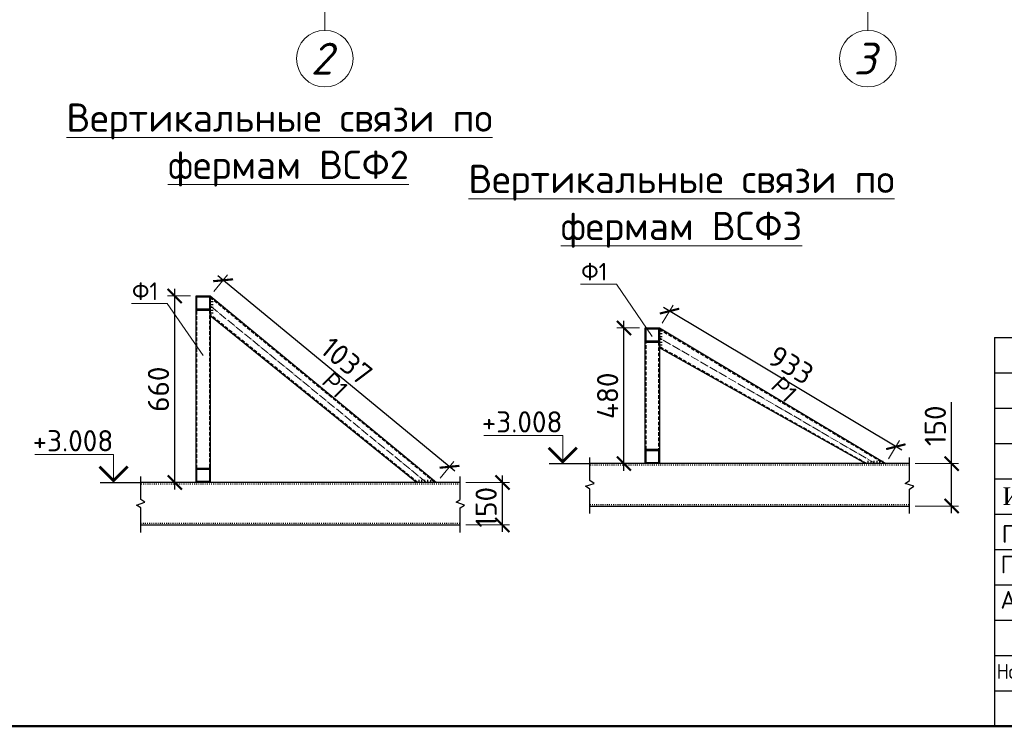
# Model space of a CAD drawing. Header units: millimetres. Extents: x 2842173 to 10151342, y -218675 to 375325.
# Tile 14 of 107: x 2937703 to 2951624, y -129075 to -119082. Entities that reach past the tile are written whole.
import ezdxf
from ezdxf import colors
from ezdxf.entities.mleader import LeaderData, LeaderLine
from ezdxf.enums import TextEntityAlignment as Align
from ezdxf.math import Vec2, Vec3

# ---------------------------------------------------------------- set-up
doc = ezdxf.new("R2010")
doc.units = ezdxf.units.MM
for name, pattern in [('ACAD_ISO03W100', [30, 12, -18]), ('ACAD_ISO04W100', [30.5, 24, -3, 0.5, -3]), ('DASH', [1.5, 0.5, -0.25, 0.5, -0.25]), ('DASHDOTX2', [50.8, 25.4, -12.7, 0, -12.7])]:
    doc.linetypes.add(name, pattern=pattern)
doc.layers.get('Defpoints').update_dxf_attribs({"color": 255})
for name, color, linetype, lineweight in [('.', 7, 'Continuous', 15), ('Графа', 7, 'Continuous', 30), ('НАДПИСИ', 7, 'Continuous', 13)]:
    doc.layers.add(name, color=color, linetype=linetype, lineweight=lineweight)
for name, color, linetype in [('BC-Form$1$SHEET-TEXT', 7, 'Continuous'), ('SHTAMP', 7, 'Continuous'), ('Выноски', 7, 'Continuous')]:
    doc.layers.add(name, color=color, linetype=linetype)
doc.layers.add('ПОДПИСИ', color=7, linetype='Continuous', lineweight=25, true_color=0xffffff)
doc.styles.add('ICOCPEUR', font='isocpeur.ttf')
doc.styles.add('ISO', font='times.ttf')
doc.styles.add('ISOCPEUR', font='isocpeur.ttf')
doc.styles.add('PDF ISOCPEUR Italic', font='isocpeui.ttf')
doc.styles.add('style2', font='times.ttf', dxfattribs={"height": 350})
doc.styles.add('ГОСТ 250', font='isocpeui.ttf', dxfattribs={"height": 250})
doc.styles.add('ГОСТ 300', font='isocpeui.ttf', dxfattribs={"height": 300})
doc.styles.add('ГОСТ 350', font='isocpeui.ttf', dxfattribs={"height": 350})
doc.styles.add('ГОСТ300', font='isocpeur.ttf')
doc.styles.add('Оси', font='isocpeui.ttf')
doc.dimstyles.new('ГОСТ 25', dxfattribs={"dimtxt": 300, "dimasz": 200, "dimexe": 100, "dimexo": 80, "dimgap": 80, "dimtad": 1, "dimdec": 0, "dimlfac": 0.25, "dimtxsty": 'ГОСТ300', "dimblk": 'ARCHTICK', "dimcen": 50, "dimdle": 100, "dimadec": 0, "dimazin": 0, "dimtfac": 1, "dimtdec": 0, "dimtmove": 0, "dimatfit": 3, "dimldrblk": 'ARCHTICK', "dimfxl": 1, "dimlwe": 9, "dimarcsym": 0})

# ---------------------------------------------------------------- blocks, each defined once
blk = doc.blocks.new('*U20')
at = {"lineweight": 50}
blk.add_line((395, 0), (0, 0), dxfattribs=at)
blk = doc.blocks.new('*U343')
at = {"color": 0, "linetype": 'DASHDOTX2', "lineweight": -2, "ltscale": 30}
blk.add_lwpolyline([(0, 400), (0, 1209)], dxfattribs=at)
at = {"color": 0, "linetype": 'Continuous', "lineweight": -2}
blk.add_circle((0, 0), 400, dxfattribs=at)
at = {"style": 'Оси'}
blk.add_attdef('OS1', text='', height=450, dxfattribs=at).set_placement((-44, 0), align=Align.MIDDLE_CENTER)
blk = doc.blocks.new('*U344')
at = {"color": 0, "linetype": 'DASHDOTX2', "lineweight": -2, "ltscale": 30}
blk.add_lwpolyline([(0, 400), (0, 1209)], dxfattribs=at)
at = {"color": 0, "linetype": 'Continuous', "lineweight": -2}
blk.add_circle((0, 0), 400, dxfattribs=at)
at = {"style": 'Оси'}
blk.add_attdef('OS1', text='', height=450, dxfattribs=at).set_placement((-44, 0), align=Align.MIDDLE_CENTER)
blk = doc.blocks.new('50x50x3')
at = {"layer": '.'}
h = blk.add_hatch(dxfattribs=at)
h.set_pattern_fill('ANSI38', color=256, scale=20)
h.set_pattern_definition([(45, (-1409163.1483, 271130.5736), (-1.767766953, 1.767766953), []), (135, (-1409163.1483, 271130.5736), (-5.303300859, 1.767766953), [6.25, -3.75])])
h.paths.add_polyline_path([(-24, -29.2), (20, -29.2), (20, -73.2), (-24, -73.2)], flags=16)
h.paths.add_polyline_path([(-27, -26.2), (23, -26.2), (23, -76.2), (-27, -76.2)])
at = {"color": 5, "lineweight": 30}
for points in [[(-27, -26.2), (23, -26.2), (23, -76.2), (-27, -76.2)], [(-24, -29.2), (20, -29.2), (20, -73.2), (-24, -73.2)]]:
    blk.add_lwpolyline(points, close=True, dxfattribs=at)
blk = doc.blocks.new('_None')
blk = doc.blocks.new('_ArchTick')
at = {"color": 0, "linetype": 'ByBlock', "const_width": 0.15}
blk.add_lwpolyline([(-0.5, -0.5), (0.5, 0.5)], dxfattribs=at)
blk = doc.blocks.new('*D367')
at = {"color": 0, "lineweight": -2, "transparency": 16777216}
for p, q in [((2950879, -125360), (2950879, -124490)), ((2950879, -126060), (2950879, -125360))]:
    blk.add_line(p, q, dxfattribs=at)
at = {"color": 0, "lineweight": 9, "transparency": 16777216}
for p, q in [((2950363, -125360), (2950979, -125360)), ((2950363, -125960), (2950979, -125960))]:
    blk.add_line(p, q, dxfattribs=at)
at = {"layer": 'Defpoints', "color": 0, "transparency": 16777216}
for p in [(2950283, -125360), (2950879, -125360), (2950283, -125960)]:
    blk.add_point(p, dxfattribs=at)
at = {"color": 0, "lineweight": -2, "transparency": 16777216, "xscale": 200, "yscale": 200, "zscale": 200}
for p, rotation in [((2950879, -125360), 90), ((2950879, -125960), 270)]:
    blk.add_blockref('_ArchTick', p, dxfattribs=dict(at, rotation=rotation))
at = {"color": 0, "transparency": 16777216, "insert": (2950649, -124825), "char_height": 300, "attachment_point": 5, "rotation": 90, "style": 'ГОСТ300'}
blk.add_mtext('150', dxfattribs=at)
blk = doc.blocks.new('*D368')
at = {"color": 0, "lineweight": 9, "transparency": 16777216}
for p, q in [((2946789, -123373), (2946942, -123117)), ((2949989, -125292), (2950142, -125035))]:
    blk.add_line(p, q, dxfattribs=at)
at = {"color": 0, "lineweight": -2, "transparency": 16777216}
blk.add_line((2950177, -125172), (2946805, -123151), dxfattribs=at)
at = {"layer": 'Defpoints', "color": 0, "transparency": 16777216}
for p in [(2946891, -123203), (2946748, -123442), (2949948, -125360)]:
    blk.add_point(p, dxfattribs=at)
at = {"color": 0, "lineweight": -2, "transparency": 16777216, "xscale": 200, "yscale": 200, "zscale": 200}
for p, rotation in [((2946891, -123203), 149.0567850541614), ((2950091, -125121), 329.0567850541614)]:
    blk.add_blockref('_ArchTick', p, dxfattribs=dict(at, rotation=rotation))
at = {"color": 0, "transparency": 16777216, "insert": (2948609, -123965), "char_height": 300, "attachment_point": 5, "rotation": 329.0568, "style": 'ГОСТ300'}
blk.add_mtext('933', dxfattribs=at)
blk = doc.blocks.new('*U288')
at = {"color": 0, "lineweight": -2}
for p, q in [((-247, 0), (-247, 40)), ((-206, 0), (-206, 40)), ((-165, 0), (-165, 40)), ((-123, 0), (-123, 40)), ((-82, 0), (-82, 40)), ((-41, 0), (-41, 40))]:
    blk.add_line(p, q, dxfattribs=at)
blk = doc.blocks.new('*U289')
at = {"color": 0, "lineweight": -2}
for p, q in [((0, -40), (40, -40)), ((0, -80), (40, -80)), ((0, -120), (40, -120)), ((0, -160), (40, -160)), ((0, -200), (40, -200)), ((0, -240), (40, -240))]:
    blk.add_line(p, q, dxfattribs=at)
blk = doc.blocks.new('*D369')
at = {"color": 0, "lineweight": 9, "transparency": 16777216}
for p, q in [((2946468, -123442), (2946146, -123442)), ((2946468, -125360), (2946146, -125360))]:
    blk.add_line(p, q, dxfattribs=at)
at = {"color": 0, "lineweight": -2, "transparency": 16777216}
blk.add_line((2946246, -125460), (2946246, -123342), dxfattribs=at)
at = {"layer": 'Defpoints', "color": 0, "transparency": 16777216}
for p in [(2946246, -123442), (2946548, -123442), (2946548, -125360)]:
    blk.add_point(p, dxfattribs=at)
at = {"color": 0, "lineweight": -2, "transparency": 16777216, "xscale": 200, "yscale": 200, "zscale": 200}
for p, rotation in [((2946246, -123442), 90), ((2946246, -125360), 270)]:
    blk.add_blockref('_ArchTick', p, dxfattribs=dict(at, rotation=rotation))
at = {"color": 0, "transparency": 16777216, "insert": (2946016, -124401), "char_height": 300, "attachment_point": 5, "rotation": 90, "style": 'ГОСТ300'}
blk.add_mtext('480', dxfattribs=at)
blk = doc.blocks.new('*D370')
at = {"color": 0, "lineweight": -2, "transparency": 16777216}
blk.add_line((2944528, -126327), (2944528, -125527), dxfattribs=at)
at = {"color": 0, "lineweight": 9, "transparency": 16777216}
for p, q in [((2944012, -125627), (2944628, -125627)), ((2944012, -126227), (2944628, -126227))]:
    blk.add_line(p, q, dxfattribs=at)
at = {"layer": 'Defpoints', "color": 0, "transparency": 16777216}
for p in [(2943932, -125627), (2944528, -125627), (2943932, -126227)]:
    blk.add_point(p, dxfattribs=at)
at = {"color": 0, "lineweight": -2, "transparency": 16777216, "xscale": 200, "yscale": 200, "zscale": 200}
for p, rotation in [((2944528, -125627), 90), ((2944528, -126227), 270)]:
    blk.add_blockref('_ArchTick', p, dxfattribs=dict(at, rotation=rotation))
at = {"color": 0, "transparency": 16777216, "insert": (2944298, -125977), "char_height": 300, "attachment_point": 5, "rotation": 90, "style": 'ГОСТ300'}
blk.add_mtext('150', dxfattribs=at)
blk = doc.blocks.new('*D371')
at = {"color": 0, "lineweight": 9, "transparency": 16777216}
for p, q in [((2940448, -122927), (2940643, -122690)), ((2943648, -125565), (2943843, -125328))]:
    blk.add_line(p, q, dxfattribs=at)
at = {"color": 0, "lineweight": -2, "transparency": 16777216}
blk.add_line((2943857, -125469), (2940503, -122703), dxfattribs=at)
at = {"layer": 'Defpoints', "color": 0, "transparency": 16777216}
for p in [(2940580, -122767), (2940397, -122989), (2943597, -125627)]:
    blk.add_point(p, dxfattribs=at)
at = {"color": 0, "lineweight": -2, "transparency": 16777216, "xscale": 200, "yscale": 200, "zscale": 200}
for p, rotation in [((2940580, -122767), 140.4939918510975), ((2943780, -125405), 320.4939918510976)]:
    blk.add_blockref('_ArchTick', p, dxfattribs=dict(at, rotation=rotation))
at = {"color": 0, "transparency": 16777216, "insert": (2942326, -123908), "char_height": 300, "attachment_point": 5, "rotation": 320.494, "style": 'ГОСТ300'}
blk.add_mtext('1037', dxfattribs=at)
blk = doc.blocks.new('*D372')
at = {"color": 0, "lineweight": -2, "transparency": 16777216}
blk.add_line((2939895, -125727), (2939895, -122889), dxfattribs=at)
at = {"color": 0, "lineweight": 9, "transparency": 16777216}
for p, q in [((2940117, -122989), (2939795, -122989)), ((2940117, -125627), (2939795, -125627))]:
    blk.add_line(p, q, dxfattribs=at)
at = {"layer": 'Defpoints', "color": 0, "transparency": 16777216}
for p in [(2939895, -122989), (2940197, -122989), (2940197, -125627)]:
    blk.add_point(p, dxfattribs=at)
at = {"color": 0, "lineweight": -2, "transparency": 16777216, "xscale": 200, "yscale": 200, "zscale": 200}
for p, rotation in [((2939895, -122989), 90), ((2939895, -125627), 270)]:
    blk.add_blockref('_ArchTick', p, dxfattribs=dict(at, rotation=rotation))
at = {"color": 0, "transparency": 16777216, "insert": (2939665, -124308), "char_height": 300, "attachment_point": 5, "rotation": 90, "style": 'ГОСТ300'}
blk.add_mtext('660', dxfattribs=at)
blk = doc.blocks.new('подпис')
at = {"layer": 'ПОДПИСИ', "color": 5, "lineweight": 25}
for points in [[(11455381, 532519), (11455520, 532605, 0.17903), (11455562, 532678, 0.263953), (11455546, 532731, 0.190204), (11455439, 532772, 0.042436), (11455181, 532752, 0.013899), (11454174, 532517), (11454115, 532493), (11453882, 532380, 0.221782), (11453847, 532334, 0.270492), (11453872, 532305), (11455179, 532410)], [(11453991, 532491, -0.163413), (11454129, 532576, -0.667806), (11454158, 532540, -0.079434), (11453917, 532276, -0.866542), (11453898, 532297), (11453923, 532319), (11454158, 532478), (11454199, 532507), (11454264, 532591), (11454072, 532309)], [(11454383, 532593, 0.619534), (11454360, 532609), (11454273, 532534, 0.114252), (11454185, 532395, 0.215538), (11454192, 532353, 0.240273), (11454245, 532349, 0.08858), (11454403, 532470), (11454351, 532410), (11454342, 532400, 0.539095), (11454362, 532374, 0.111916), (11454481, 532411), (11454538, 532484), (11454481, 532411), (11454317, 532146, -0.358423), (11454264, 532125), (11454185, 532207, -0.402126), (11454221, 532260, -0.058846), (11454732, 532356), (11455438, 532399, 0.09128), (11455712, 532476)], [(11454538, 532484), (11454488, 532398, 0.645288), (11454510, 532376, 0.12897), (11454636, 532493), (11454594, 532430), (11454582, 532414, 0.693858), (11454605, 532387, 0.10028), (11454701, 532446), (11454746, 532507), (11454701, 532446), (11454684, 532424, 0.631808), (11454708, 532389, 0.142677), (11454805, 532452), (11454848, 532505), (11454805, 532452, 0.201941), (11454797, 532429, 0.536095), (11454830, 532405, 0.097167), (11454944, 532462), (11454981, 532503), (11454944, 532462, 0.197087), (11454932, 532431, 0.488157), (11454970, 532409, 0.093089), (11455064, 532466), (11455099, 532503), (11455064, 532466, 0.226804), (11455048, 532431, 0.355416), (11455073, 532410, 0.127937), (11455201, 532468), (11455246, 532517), (11455201, 532468, 0.196233), (11455177, 532420, 0.529409), (11455206, 532400, 0.061232), (11455381, 532519), (11455512, 532676), (11455381, 532519), (11455075, 532109)], [(11455512, 532676, -0.143099), (11455604, 532656, -0.470936), (11455617, 532604, -0.126724), (11455422, 532482), (11455497, 532497, -0.517832), (11455533, 532462, -0.176475), (11455420, 532289, -0.173079), (11455271, 532233, -0.163306), (11455188, 532261)]]:
    blk.add_lwpolyline(points, format="xyb", dxfattribs=at)
blk.add_lwpolyline([(11454115, 532493), (11454174, 532517)], dxfattribs=at)
blk = doc.blocks.new('A$C6E532752')
at = {"color": 5, "lineweight": 25}
for points in [[(2743, 2429), (2709, 2488), (2682, 2516), (2685, 2488), (2725, 2429), (2737, 2401), (2759, 2329), (2784, 2236), (2802, 2186), (2816, 2124), (2836, 2048), (2868, 1947), (2878, 1890), (2884, 1840), (2893, 1773), (2934, 1685), (2949, 1650), (2957, 1619), (2962, 1588), (2967, 1626), (2967, 1657), (2971, 1688), (2988, 1767), (3019, 1821), (3030, 1831), (3088, 1813), (3106, 1778), (3119, 1748), (3153, 1695), (3166, 1642), (3207, 1585), (3241, 1543), (3278, 1532), (3308, 1535)], [(385, 1433), (380, 1569), (321, 1749), (258, 1944), (210, 2040), (245, 2007), (287, 1975), (353, 1931), (399, 1918), (436, 1916), (474, 1941), (484, 1982), (467, 2067), (448, 2120), (427, 2157), (466, 2093), (506, 2007), (555, 1922), (602, 1823), (711, 1592), (749, 1491), (825, 1291), (868, 1187), (943, 996), (982, 875), (1013, 754), (1033, 630), (1049, 522), (1043, 416), (1007, 308), (929, 226), (815, 136), (704, 81), (535, 13), (402, 1), (314, 18), (227, 71), (137, 159), (35, 347), (12, 492), (8, 661), (75, 751), (214, 814), (217, 817), (216, 775), (183, 707), (202, 722), (286, 778), (362, 823), (424, 853), (563, 928), (732, 1029), (845, 1105), (994, 1192), (1118, 1257), (1274, 1345), (1396, 1407), (1523, 1482), (1750, 1594), (1859, 1632), (1962, 1660), (1991, 1660), (2000, 1660), (1991, 1645), (1977, 1626), (1958, 1608)], [(2046, 1804), (2070, 1872), (2101, 1944), (2114, 2003), (2114, 2056), (2099, 2124), (2074, 2222), (2014, 2300), (1903, 2360), (1855, 2376), (1801, 2377), (1790, 2368), (1792, 2336), (1800, 2288), (1808, 2236), (1818, 2191), (1846, 2131), (1865, 2061), (1890, 2014), (1957, 1858), (2009, 1770), (2053, 1685), (2113, 1541), (2153, 1434), (2222, 1250), (2279, 1118), (2326, 993), (2364, 847), (2392, 705), (2399, 624), (2394, 571), (2362, 528), (2328, 505), (2294, 490), (2254, 483), (2188, 477), (2145, 466), (2062, 466), (2017, 466), (1987, 466), (1945, 488), (1913, 509), (1883, 532), (1855, 575), (1823, 639), (1802, 682), (1783, 739), (1781, 758), (1779, 801), (1777, 848)], [(795, 1930), (766, 1944), (747, 1958), (732, 1969), (756, 1919), (777, 1862), (824, 1731), (861, 1650), (907, 1552), (928, 1465), (971, 1361), (999, 1299), (1019, 1250), (1060, 1148), (1086, 1070), (1110, 993), (1161, 879), (1222, 766), (1252, 693), (1282, 624), (1325, 551), (1377, 469), (1387, 437), (1386, 415), (1369, 406), (1365, 409)], [(1707, 1036), (1747, 1085), (1819, 1144), (1891, 1238), (1979, 1313), (2059, 1391), (2165, 1488), (2229, 1542), (2393, 1677), (2462, 1724), (2559, 1807), (2641, 1860), (2722, 1913), (2859, 2009), (2948, 2051), (2989, 2062), (2996, 2055)], [(2397, 1571), (2370, 1532), (2367, 1503), (2363, 1469), (2365, 1423), (2380, 1396), (2400, 1370), (2431, 1346), (2460, 1344), (2480, 1343), (2493, 1365), (2509, 1392), (2560, 1447), (2580, 1567), (2580, 1600), (2569, 1621), (2561, 1642), (2559, 1671), (2569, 1698), (2582, 1730), (2598, 1762), (2618, 1772)], [(2574, 1491), (2603, 1515), (2618, 1528), (2634, 1555), (2641, 1569), (2660, 1604), (2700, 1636), (2712, 1646), (2728, 1666), (2742, 1685), (2773, 1745), (2779, 1787), (2782, 1808), (2782, 1823), (2775, 1790), (2778, 1776), (2794, 1755), (2801, 1749), (2815, 1746), (2842, 1749)], [(2582, 1588), (2614, 1576), (2640, 1580), (2650, 1592), (2662, 1606), (2679, 1631), (2687, 1673), (2683, 1709), (2675, 1731), (2672, 1756), (2670, 1792), (2677, 1808), (2688, 1818), (2704, 1820), (2713, 1818)], [(1432, 1173), (1448, 1157), (1470, 1132), (1480, 1125), (1492, 1119), (1505, 1118), (1514, 1125), (1521, 1131), (1537, 1145), (1550, 1156), (1574, 1181), (1594, 1207), (1603, 1226), (1607, 1239), (1610, 1253), (1618, 1282), (1623, 1317), (1626, 1344), (1633, 1391), (1631, 1422), (1631, 1443), (1618, 1419), (1610, 1399), (1600, 1381), (1603, 1340), (1618, 1317), (1635, 1297), (1651, 1291), (1665, 1290), (1718, 1369), (1719, 1381), (1720, 1403), (1732, 1431), (1741, 1451), (1744, 1471), (1745, 1490), (1738, 1508), (1729, 1509), (1728, 1503), (1719, 1486), (1713, 1471), (1705, 1444), (1705, 1428), (1716, 1413), (1732, 1404), (1746, 1399), (1763, 1396), (1785, 1399), (1799, 1408), (1822, 1417), (1835, 1426), (1857, 1435), (1869, 1444), (1878, 1455), (1881, 1471), (1881, 1481), (1878, 1494), (1875, 1503)], [(2279, 1502), (2265, 1461), (2269, 1420), (2262, 1364), (2265, 1307), (2279, 1265), (2318, 1252), (2345, 1254), (2408, 1314), (2444, 1368), (2453, 1397), (2475, 1468), (2472, 1514), (2466, 1559), (2461, 1588), (2461, 1627), (2469, 1644), (2486, 1658), (2454, 1623), (2450, 1578), (2446, 1520), (2451, 1481), (2483, 1457), (2515, 1454), (2551, 1457), (2569, 1493), (2574, 1512), (2589, 1561), (2590, 1562)], [(1178, 1041), (1184, 1073), (1176, 1087), (1166, 1109), (1171, 1134), (1175, 1159), (1177, 1187), (1170, 1192), (1155, 1194), (1138, 1181), (1125, 1161), (1120, 1142), (1127, 1112), (1138, 1084), (1155, 1052), (1190, 1015), (1234, 985), (1242, 980), (1268, 979), (1299, 1007), (1323, 1038), (1339, 1067), (1360, 1126), (1356, 1168), (1352, 1190), (1349, 1211), (1349, 1234), (1349, 1252), (1349, 1274), (1336, 1239), (1333, 1223), (1331, 1214), (1303, 1209), (1299, 1204), (1292, 1181), (1255, 1176), (1246, 1151), (1262, 1110), (1275, 1085), (1290, 1052), (1311, 1034), (1336, 1025), (1363, 1024), (1376, 1037), (1388, 1050), (1400, 1068), (1415, 1091), (1432, 1156), (1432, 1174), (1430, 1222), (1431, 1266), (1434, 1282), (1437, 1297), (1451, 1312), (1473, 1314), (1479, 1329), (1484, 1345), (1526, 1340), (1527, 1344), (1546, 1371), (1546, 1380), (1542, 1322), (1532, 1234), (1508, 1194), (1491, 1173), (1470, 1154), (1447, 1141), (1418, 1134), (1396, 1131), (1373, 1136), (1360, 1149)], [(1530, 1229), (1542, 1212), (1557, 1204), (1585, 1194), (1591, 1202), (1609, 1200), (1619, 1205), (1645, 1223), (1669, 1249), (1676, 1260), (1685, 1281), (1698, 1313), (1704, 1324), (1704, 1324)]]:
    blk.add_spline(points, degree=3, dxfattribs=at)
blk = doc.blocks.new('A$C194E077B')
at = {"color": 5, "lineweight": 20}
for points in [[(-162, 200), (-240, 221), (-364, 241), (-364, 276), (-310, 307), (-248, 324), (-145, 351), (-37, 351), (76, 351), (195, 319), (266, 278)], [(835, 300), (835, -171), (799, -177), (729, -165), (620, -121), (593, -75), (602, -42), (665, -20), (730, 7), (798, 17), (885, 36), (885, 36), (905, 45)], [(748, 299), (746, -138)], [(962, 114), (967, 97), (978, 53), (987, 20), (1013, 5), (1032, 10), (1061, 39), (1076, 96), (1076, 123), (1074, 180)], [(1064, 182), (1056, 151), (1045, 113), (1045, 80), (1055, 46), (1070, 20), (1088, 9), (1109, 9), (1132, 31), (1138, 57), (1138, 93)], [(42, -99), (83, -76), (96, -68), (110, -53), (122, -42), (131, -27), (137, -5), (137, 22), (125, 42), (110, 57), (100, 67), (80, 78), (58, 91), (13, 103), (-19, 112), (-87, 112), (-127, 112), (-231, 105), (-249, 100), (-271, 100), (-317, 88), (-348, 80), (-409, 70), (-436, 66), (-497, 49), (-543, 37), (-617, 24), (-665, 5), (-728, -12), (-787, -37), (-841, -58), (-859, -64), (-880, -77), (-894, -91), (-904, -101), (-904, -112), (-894, -123), (-871, -130), (-840, -134), (-808, -134), (-760, -134), (-737, -134), (-654, -127), (-612, -124), (-491, -116), (-389, -109), (-287, -102), (-158, -97), (-39, -97), (85, -89), (174, -89), (222, -82), (269, -75), (318, -67), (369, -63), (369, -63)], [(0, 0), (0, -92)], [(41, 2), (41, -98)], [(203, -24), (196, 1), (191, 21), (185, 44), (185, 65), (176, 81), (169, 93), (189, 73), (200, 70), (220, 70), (242, 70), (259, 75), (272, 78), (279, 90), (279, 70), (274, 51), (262, 26), (252, 0), (252, -16), (261, -33), (282, -45), (303, -50), (329, -43), (347, -33), (361, -19), (368, -6), (371, 33), (368, -6), (372, -22), (382, -27), (392, -33), (406, -29), (418, -26), (433, -12), (438, -3), (438, 39), (438, -3), (453, -18), (464, -25), (477, -25), (504, -20), (521, -3), (528, 9), (524, 23), (522, 41), (522, 48), (526, 55), (535, 63), (549, 63), (569, 49), (579, 25), (585, 1), (580, -18), (565, -26), (549, -26), (531, -8), (528, 9)], [(593, 2), (615, 20), (621, 30), (635, 45), (637, 70), (635, 45), (635, 19), (646, 1), (664, -10), (680, -10), (701, 0), (705, 13), (705, 35), (699, 66), (686, 94), (680, 122)], [(682, 123), (691, 107), (705, 87), (717, 87)], [(898, 116), (898, 60), (906, 31), (917, -11)], [(910, 55), (903, 116)], [(952, -13), (967, 14), (978, 53), (978, 112), (973, 131)]]:
    blk.add_lwpolyline(points, dxfattribs=at)
for centre, radius, start, end in [((1068, 178), 5.72, 18.1801, 138.9915), ((681, 122), 1.13, 41.4, 190.5897), ((901, 116), 2.8, 15.3098, 164.5601), ((899, 54), 10.7, 301.2071, 10.1496), ((979, 116), 16.6, 111.912, 188.6151), ((935, -4), 19.1, 202.8625, 330.9274)]:
    blk.add_arc(centre, radius, start, end, dxfattribs=at)
blk = doc.blocks.new('ПЛДПИС')
at = {"color": 0, "linetype": 'ByBlock', "lineweight": 9}
for points in [[(1768167, 34601), (1768274, 34710), (1768312, 34693), (1768357, 34634), (1768439, 34683), (1768465, 34730), (1768458, 34730), (1768452, 34716), (1768444, 34693), (1768248, 34291), (1768239, 34262), (1768224, 34236), (1768215, 34224), (1768175, 34213), (1768276, 34380), (1768300, 34412), (1768456, 34579), (1768495, 34627), (1768529, 34664), (1768567, 34702), (1768592, 34709), (1768598, 34695), (1768596, 34655), (1768563, 34579)], [(1768291, 34400), (1768434, 34437), (1768462, 34447), (1768479, 34446), (1768464, 34405), (1768450, 34379), (1768443, 34362), (1768432, 34337), (1768424, 34314), (1768403, 34251), (1768390, 34195), (1768377, 34148), (1768363, 34113), (1768320, 34171), (1768390, 34246), (1768422, 34269), (1768477, 34304), (1768517, 34328), (1768535, 34345), (1768555, 34375), (1768568, 34396), (1768582, 34424), (1768584, 34440), (1768567, 34435), (1768560, 34422), (1768555, 34411), (1768548, 34391), (1768537, 34364), (1768531, 34347), (1768524, 34324), (1768521, 34309), (1768519, 34300), (1768519, 34289), (1768544, 34292), (1768564, 34304), (1768593, 34331), (1768637, 34368), (1768668, 34404), (1768686, 34438), (1768686, 34457), (1768678, 34464), (1768654, 34428), (1768646, 34402), (1768637, 34371), (1768633, 34343), (1768632, 34323), (1768635, 34310), (1768652, 34308), (1768663, 34317), (1768696, 34351), (1768732, 34384), (1768762, 34415), (1768778, 34444), (1768780, 34462), (1768775, 34466), (1768760, 34450), (1768751, 34420), (1768740, 34380), (1768734, 34359), (1768732, 34347), (1768736, 34333), (1768748, 34323), (1768768, 34330), (1768801, 34358), (1768825, 34380), (1768869, 34428), (1768893, 34461), (1768900, 34485), (1768892, 34487), (1768873, 34465), (1768858, 34431), (1768850, 34405), (1768845, 34386), (1768845, 34357), (1768850, 34342), (1768867, 34334), (1768880, 34339), (1768915, 34364), (1768944, 34396), (1768964, 34438), (1768983, 34482), (1768980, 34511), (1768959, 34502), (1768953, 34480), (1768949, 34444), (1768944, 34409), (1768941, 34371), (1768942, 34347), (1768944, 34344), (1768954, 34339), (1768979, 34347), (1769007, 34370), (1769056, 34414), (1769101, 34463), (1769168, 34549), (1769212, 34624), (1769245, 34696), (1769263, 34731), (1769265, 34761), (1769252, 34754), (1769242, 34732), (1769241, 34724), (1769233, 34693), (1769221, 34653), (1769196, 34589), (1769166, 34514), (1769144, 34459), (1769121, 34409), (1769111, 34382), (1769099, 34350), (1769096, 34345), (1769092, 34342), (1769085, 34339), (1769087, 34355), (1769094, 34373), (1769101, 34389), (1769126, 34445), (1769163, 34518), (1769186, 34556), (1769203, 34585), (1769232, 34625), (1769258, 34661), (1769292, 34681), (1769309, 34674), (1769332, 34643), (1769333, 34586), (1769305, 34557), (1769265, 34526), (1769235, 34515), (1769217, 34514), (1769213, 34521), (1769263, 34541), (1769302, 34539), (1769332, 34526), (1769343, 34499), (1769323, 34458), (1769301, 34426), (1769267, 34400), (1769223, 34379), (1769168, 34371), (1769130, 34373), (1769121, 34381), (1769121, 34411)], [(1768636, 34367), (1768797, 34545), (1768832, 34624), (1768811, 34686), (1768788, 34673), (1768773, 34647), (1768752, 34588), (1768723, 34494), (1768702, 34421), (1768681, 34356), (1768651, 34269), (1768487, 34082), (1768486, 34142), (1768627, 34279), (1768815, 34318), (1769007, 34332)]]:
    blk.add_spline(points, degree=3, dxfattribs=at)
blk = doc.blocks.new('A$Cbab827f9')
at = {"layer": 'Графа'}
for p, q in [((-18500, 5500), (0, 5500)), ((-18500, 5500), (0, 5500)), ((-18500, 5500), (-18500, 0)), ((-17500, 5500), (-17500, 3000)), ((-16500, 5500), (-16500, 0)), ((-15500, 5500), (-15500, 3000)), ((-14314, 5500), (-14314, 0)), ((-13000, 5500), (-13000, 0)), ((-12000, 5500), (-12000, 0)), ((0, 5500), (0, 0)), ((0, 5500), (0, 0)), ((-18500, 5000), (-12000, 5000)), ((-18500, 4500), (-12000, 4500)), ((-12000, 4500), (0, 4500)), ((-18500, 4000), (-12000, 4000)), ((-18500, 3500), (-12000, 3500)), ((-18500, 3000), (0, 3000)), ((-5000, 3000), (-5000, 0)), ((-3500, 3000), (-3500, 1500)), ((-2000, 3000), (-2000, 1500)), ((-18500, 2500), (-12000, 2500)), ((-5000, 2500), (0, 2500)), ((-18500, 2000), (-12000, 2000)), ((-18500, 1500), (-12000, 1500)), ((-12000, 1500), (0, 1500)), ((-18500, 1000), (-12000, 1000)), ((-18500, 500), (-12000, 500)), ((-18500, 0), (0, 0)), ((-18500, 0), (0, 0))]:
    blk.add_line(p, q, dxfattribs=at)
at = {"color": 7, "lineweight": 30, "xscale": 0.8941363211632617, "yscale": 0.8941363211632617, "zscale": 0.8941363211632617}
blk.add_blockref('A$C194E077B', (-14020, 2684), dxfattribs=at)
at = {"color": 1, "lineweight": 15, "xscale": 0.9504, "yscale": 0.9504, "zscale": 0.9504}
for p in [(-10900254, -503824), (-10900254, -504324)]:
    blk.add_blockref('подпис', p, dxfattribs=at)
at = {"color": 5, "linetype": 'ByBlock', "lineweight": 9}
blk.add_blockref('ПЛДПИС', (-1782243, -33214), dxfattribs=at)
at = {"color": 2, "lineweight": 40, "xscale": 0.3934101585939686, "yscale": 0.3934101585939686, "zscale": 0.3934101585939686}
blk.add_blockref('A$C6E532752', (-14109, 221), dxfattribs=at)
at = {"style": 'ISOCPEUR'}
for s, p in [('ГAП            ', (-18415, 2164)), ('Арх.  ', (-18415, 1664))]:
    blk.add_text(s, height=250, dxfattribs=at).set_placement(p)
at = {"color": 7, "linetype": 'ByBlock', "lineweight": 25, "style": 'ГОСТ 300'}
blk.add_text('16', height=300, dxfattribs=at).set_placement((-1261, 1850, 0))
at = {"color": 18, "lineweight": 30, "true_color": 0x000000, "insert": (-780, 5640), "char_height": 300, "attachment_point": 1, "style": 'ISO'}
blk.add_mtext_dynamic_manual_height_columns('\\pi14405.478;{\\C256; \\H0.83333x;\\C7;АС}', width=5530.42, gutter_width=2000, heights=[0], dxfattribs=at)
at = {"insert": (-18397, 2846, 0), "char_height": 250, "attachment_point": 1, "style": 'ISOCPEUR'}
blk.add_mtext_dynamic_manual_height_columns('ГИП', width=1128.03, gutter_width=1500, heights=[0], dxfattribs=at)
at = {"color": 7, "lineweight": 20, "insert": (-16356, 2857), "char_height": 250, "attachment_point": 1, "style": 'ISO'}
blk.add_mtext_dynamic_manual_height_columns('Ураков Х', width=2171.11, gutter_width=1500, heights=[0], dxfattribs=at)
at = {"attachment_point": 1}
for s, insert, char_height, width, style in [('{\\fTimes New Roman|b0|i0|c134|p18;Комната для компрессора}, {\\fTimes New Roman|b0|i0|c134|p18;Комната управления и UV\\P\\f宋体|b0|i0|c134|p2;\\W0.8;\\C240;\\c2367469;\\P\\pi1799.6225;\\f宋体|b0|i0|c0|p2; }', (-10536, 2570), 250, 4722.73, 'ISO'), ('{\\W0.95;\\T0.95;Нормоконтроль}', (-18469, 881), 210, 1971.75, 'ISOCPEUR')]:
    blk.add_mtext(s, dxfattribs=dict(at, insert=insert, char_height=char_height, width=width, style=style))
at = {"color": 3, "lineweight": 30, "insert": (-16415, 911), "char_height": 230, "width": 2499.02, "attachment_point": 1, "style": 'PDF ISOCPEUR Italic'}
blk.add_mtext('\\pt500;{\\W0.8;\\C7;Насриддинов Ф.}', dxfattribs=at)
at = {"layer": 'BC-Form$1$SHEET-TEXT', "width": 12000, "attachment_point": 5, "style": 'ГОСТ 350'}
for s, insert, char_height in [('Разработал', (-17469, 1237), 230), ('Каршиев С.', (-15395, 1237), 250)]:
    blk.add_mtext(s, dxfattribs=dict(at, insert=insert, char_height=char_height))
at = {"layer": 'SHTAMP', "style": 'ГОСТ 250'}
for p in [(-16456, 2123), (-16456, 1623)]:
    blk.add_text('Жулиев С.Б. ', height=250, dxfattribs=at).set_placement(p)
at = {"layer": 'SHTAMP', "attachment_point": 4, "style": 'style2'}
for s, insert, char_height, width in [('\\pi5.5858;Заказчик: ГУП «Инжиниринговая компания по строительству объектов водоснабжения и водоотведения» ', (-11864, 5041), 220, 10364.55), ('{\\H1.00436x;\\C7;Kasbi tumani hududida joylashgan Renovasiya \\Phududining oqova suv tizimini barpo\\C256; qilish}', (-11901, 3715), 250, 11834.1)]:
    blk.add_mtext(s, dxfattribs=dict(at, insert=insert, char_height=char_height, width=width))
at = {"layer": 'НАДПИСИ', "linetype": 'Continuous', "ltscale": 1000, "style": 'ISO'}
for s, p in [('Изм.', (-18009, 3255)), ('Кол.уч.', (-16988, 3248)), ('Лист.', (-16000, 3250)), ('Nдок.', (-14885, 3250)), ('Подп.', (-13750, 3250)), ('Дата', (-12500, 3250))]:
    blk.add_text(s, height=250, dxfattribs=at).set_placement(p, align=Align.MIDDLE_CENTER)
at = {"layer": 'НАДПИСИ', "linetype": 'Continuous', "ltscale": 1000, "char_height": 250, "attachment_point": 5, "style": 'ISO'}
for s, insert, width in [('Стадия', (-4250, 2750), 1400), ('Лист', (-2750, 2750), 1400), ('Листов', (-1000, 2750), 1900), ('РП', (-4250, 2000), 12000)]:
    blk.add_mtext(s, dxfattribs=dict(at, insert=insert, width=width))

msp = doc.modelspace()

# ---------------------------------------------------------------- linework, layer by layer
at = {"color": 6, "linetype": 'ACAD_ISO04W100', "lineweight": 5, "ltscale": 5}
for p, q in [((2943454.079, -125627.075), (2940396.894, -123128.703)), ((2949804.777, -125360.239), (2946747.592, -123581.867))]:
    msp.add_line(p, q, dxfattribs=at)
for p, q in [((2945189.574, -125360.239), (2945765.248, -125360.239)), ((2938838.876, -125627.075), (2939414.549, -125627.075))]:
    msp.add_line(p, q)
at = {"color": 5, "lineweight": 30}
for points in [[(2943596.894, -125627.075), (2943311.264, -125627.075), (2940396.894, -123268.771), (2940396.894, -122988.635), (2943596.894, -125627.075)], [(2949947.592, -125360.239), (2949661.962, -125360.239), (2946747.592, -123721.934), (2946747.592, -123441.799), (2949947.592, -125360.239)]]:
    msp.add_lwpolyline(points, dxfattribs=at)
at = {"color": 5, "linetype": 'DASH', "ltscale": 100}
for points in [[(2943579.756, -125627.075), (2943328.402, -125627.075), (2940396.894, -123251.962), (2940396.894, -123005.443)], [(2940208.894, -123188.635), (2940384.894, -123188.635), (2940384.894, -125427.075), (2940208.894, -125427.075)], [(2949930.455, -125360.239), (2949679.1, -125360.239), (2946747.592, -123705.126), (2946747.592, -123458.607)], [(2946559.592, -123641.799), (2946735.592, -123641.799), (2946735.592, -125160.239), (2946559.592, -125160.239)]]:
    msp.add_lwpolyline(points, close=True, dxfattribs=at)
at = {"color": 5, "lineweight": 30}
for points in [[(2940196.894, -123188.635), (2940396.894, -123188.635), (2940396.894, -125427.075), (2940196.894, -125427.075)], [(2946547.592, -123641.799), (2946747.592, -123641.799), (2946747.592, -125160.239), (2946547.592, -125160.239)]]:
    msp.add_lwpolyline(points, close=True, dxfattribs=at)
at = {"color": 0, "linetype": 'ByBlock', "lineweight": 5}
for points in [[(2945381.429, -125360.239), (2945381.429, -124963.034), (2944266.572, -124963.034)], [(2939030.73, -125627.075), (2939030.73, -125229.87), (2937915.874, -125229.87)]]:
    msp.add_lwpolyline(points, dxfattribs=at)
at = {"color": 0, "linetype": 'ByBlock', "lineweight": 5, "const_width": 40}
for points in [[(2945581.429, -125135.434), (2945381.429, -125335.434), (2945181.429, -125135.434)], [(2939230.73, -125402.271), (2939030.73, -125602.271), (2938830.73, -125402.271)]]:
    msp.add_lwpolyline(points, dxfattribs=at)
at = {"color": 0, "linetype": 'ByBlock', "lineweight": 25}
for points in [[(2945765.248, -126065.176), (2945765.248, -125720.239), (2945705.248, -125680.239), (2945825.248, -125640.239), (2945765.248, -125600.239), (2945765.248, -125273.757)], [(2950282.88, -126065.176), (2950282.88, -125720.239), (2950342.88, -125680.239), (2950222.88, -125640.239), (2950282.88, -125600.239), (2950282.88, -125273.757)], [(2939414.549, -126332.012), (2939414.549, -125987.075), (2939354.549, -125947.075), (2939474.549, -125907.075), (2939414.549, -125867.075), (2939414.549, -125540.593)], [(2943932.182, -126332.012), (2943932.182, -125987.075), (2943992.182, -125947.075), (2943872.182, -125907.075), (2943932.182, -125867.075), (2943932.182, -125540.593)]]:
    msp.add_lwpolyline(points, dxfattribs=at)
at = {"color": 0, "linetype": 'ByBlock', "lineweight": 30}
for points in [[(2950282.88, -125360.239), (2945765.248, -125360.239)], [(2943932.182, -125627.075), (2939414.549, -125627.075)], [(2945765.248, -125960.239), (2950282.88, -125960.239)], [(2939414.549, -126227.075), (2943932.182, -126227.075)]]:
    msp.add_lwpolyline(points, dxfattribs=at)
at = {"linetype": 'ACAD_ISO03W100'}
for points in [[(2950282.88, -125384.239), (2945765.248, -125384.239)], [(2943932.182, -125651.075), (2939414.549, -125651.075)], [(2945765.248, -125936.239), (2950282.88, -125936.239)], [(2939414.549, -126203.075), (2943932.182, -126203.075)]]:
    msp.add_lwpolyline(points, dxfattribs=at)

# ---------------------------------------------------------------- block references
at = {"color": 0, "ltscale": 30, "xscale": 100, "yscale": 100, "zscale": 100}
msp.add_blockref('*U20', (2930484.712, -129075.181), dxfattribs=at)
at = {"color": 248, "lineweight": 9, "true_color": 0x641213}
for name, p, values in [('*U344', (2942016.491, -119632.885), {'OS1': '2'}), ('*U343', (2949696.523, -119633.01), {'OS1': '3'})]:
    msp.add_blockref(name, p, dxfattribs=at).add_auto_attribs(values)
at = {"xscale": 4, "yscale": 4, "zscale": 4}
for p in [(2940304.951, -122883.977), (2946655.649, -123337.14), (2946655.649, -125055.581), (2940304.951, -125322.417)]:
    msp.add_blockref('50x50x3', p, dxfattribs=at)
for name, p in [('*U289', (2940396.894, -122988.635)), ('*U289', (2946747.592, -123441.799)), ('*U288', (2949947.592, -125360.239)), ('*U288', (2943596.894, -125627.075))]:
    msp.add_blockref(name, p)
at = {"color": 1, "lineweight": 30}
msp.add_blockref('A$Cbab827f9', (2969984.712, -129075.181), dxfattribs=at)

# ---------------------------------------------------------------- texts
at = {"color": 0, "linetype": 'ByBlock', "lineweight": 5, "style": 'ICOCPEUR'}
for p in [(2944236.572, -124919.748), (2937885.874, -125186.584)]:
    msp.add_text('+3.008', height=300, dxfattribs=at).set_placement(p)
at = {"color": 5, "linetype": 'ByBlock', "lineweight": 5, "char_height": 250, "attachment_point": 2, "rotation": 314.6494671, "style": 'ГОСТ300'}
for insert in [(2942249.597, -124158.653), (2948600.296, -124222.304)]:
    msp.add_mtext('Р1', dxfattribs=dict(at, insert=insert))
at = {"layer": 'НАДПИСИ', "color": 7, "ltscale": 100, "char_height": 400, "attachment_point": 5, "style": 'ГОСТ300'}
for s, insert, width in [('{\\LВертикальные связи по\\P фермам ВСФ2}', (2941376.142, -120854.483), 9782.08608), ('{\\LВертикальные связи по \\Pфермам ВСФ3}', (2947059.9, -121720.804), 10286.31565)]:
    msp.add_mtext(s, dxfattribs=dict(at, insert=insert, width=width))

# ---------------------------------------------------------------- dimensions: what is measured, and where the dimension line sits
for p1, p2, distance, picture, middle in [((2943596.894, -125627.075), (2940396.894, -122988.635), -287.609, '*D371', (2942326.176, -123908.49)), ((2949947.592, -125360.239), (2946747.592, -123441.799), -278.916, '*D368', (2948609.271, -123964.533))]:
    dim = msp.add_aligned_dim(p1=p1, p2=p2, distance=distance, dimstyle='ГОСТ 25', override={"dimtmove": 1})
    dim.commit()
    dim.dimension.update_dxf_attribs({"geometry": picture, "text_midpoint": middle})
for base, p1, p2, picture, middle in [((2939895.253, -122988.635), (2940196.894, -125627.075), (2940196.894, -122988.635), '*D372', (2939665.253, -124307.855)), ((2946245.952, -123441.799), (2946547.592, -125360.239), (2946547.592, -123441.799), '*D369', (2946015.952, -124401.019))]:
    dim = msp.add_linear_dim(base=base, p1=p1, p2=p2, angle=90, dimstyle='ГОСТ 25', override={"dimtmove": 1})
    dim.commit()
    dim.dimension.update_dxf_attribs({"geometry": picture, "text_midpoint": middle})
dim = msp.add_linear_dim(base=(2950878.578, -125360.239), p1=(2950282.88, -125960.239), p2=(2950282.88, -125360.239), angle=90, dimstyle='ГОСТ 25')
dim.commit()
dim.dimension.update_dxf_attribs({"geometry": '*D367', "text_midpoint": (2950648.578, -124825.239)})
dim = msp.add_linear_dim(base=(2944527.879, -125627.075), p1=(2943932.182, -126227.075), p2=(2943932.182, -125627.075), angle=90, dimstyle='ГОСТ 25')
dim.commit()
dim.dimension.update_dxf_attribs({"geometry": '*D370', "text_midpoint": (2944527.879, -125977.075), "dimtype": 160})

# ---------------------------------------------------------------- leaders
at = {"layer": 'Выноски', "color": 147, "linetype": 'ByBlock', "lineweight": 9}
ml = msp.add_multileader_mtext('Standard', dxfattribs=at)
ml.set_content('Ф1', color=147, style='ICOCPEUR')
ml.set_leader_properties(color=256, lineweight=15)
ml.set_arrow_properties(name='NONE')
ml.build(insert=Vec2(0, 0))
ml.multileader.update_dxf_attribs({"text_left_attachment_type": 6, "text_right_attachment_type": 6, "dogleg_length": 50, "arrow_head_size": 100})
ctx = ml.context
ctx.base_point, ctx.char_height, ctx.arrow_head_size, ctx.landing_gap_size, ctx.plane_origin = Vec3(2945564.942, -122820.202), 250, 100, 100, Vec3(2932047.383, -124231.039)
ctx.left_attachment, ctx.right_attachment, ctx.text_align_type = 6, 6, 1
notes = []
notes.append((ctx, [(1, (1, 1, 0), (2946139.942, -122820.202), (-1, 0), 50, [(0, [(2946647.592, -123564.579)], 0, [])])]))
ctx.mtext.insert, ctx.mtext.rotation, ctx.mtext.width, ctx.mtext.alignment, ctx.mtext.flow_direction = Vec3(2945827.442, -122520.202), 6.283185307, 352.5, 2, 5
ml = msp.add_multileader_mtext('Standard', dxfattribs=at)
ml.set_content('Ф1', color=147, style='ICOCPEUR')
ml.set_leader_properties(color=256, lineweight=15)
ml.set_arrow_properties(name='NONE')
ml.build(insert=Vec2(0, 0))
ml.multileader.update_dxf_attribs({"text_left_attachment_type": 6, "text_right_attachment_type": 6, "dogleg_length": 50, "arrow_head_size": 100})
ctx = ml.context
ctx.base_point, ctx.char_height, ctx.arrow_head_size, ctx.landing_gap_size, ctx.plane_origin = Vec3(2939214.243, -123097.038), 250, 100, 100, Vec3(2925696.685, -124497.875)
ctx.left_attachment, ctx.right_attachment, ctx.text_align_type = 6, 6, 1
notes.append((ctx, [(1, (1, 1, 0), (2939789.243, -123097.038), (-1, 0), 50, [(0, [(2940296.894, -123831.415)], 0, [])])]))
ctx.mtext.insert, ctx.mtext.rotation, ctx.mtext.width, ctx.mtext.alignment, ctx.mtext.flow_direction = Vec3(2939476.743, -122797.038), 6.283185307, 352.5, 2, 5
for ctx, leaders in notes:
    for number, flags, end, landing, length, lines in leaders:
        leader = LeaderData()
        leader.index, (leader.has_last_leader_line, leader.has_dogleg_vector, leader.attachment_direction) = number, flags
        leader.last_leader_point, leader.dogleg_vector, leader.dogleg_length = Vec3(end), Vec3(landing), length
        for number, points, colour, breaks in lines:
            line = LeaderLine()
            line.index, line.vertices, line.color, line.breaks = number, Vec3.list(points), colors.encode_raw_color(colour), breaks
            leader.lines.append(line)
        ctx.leaders.append(leader)

doc.saveas('drawing.dxf')
